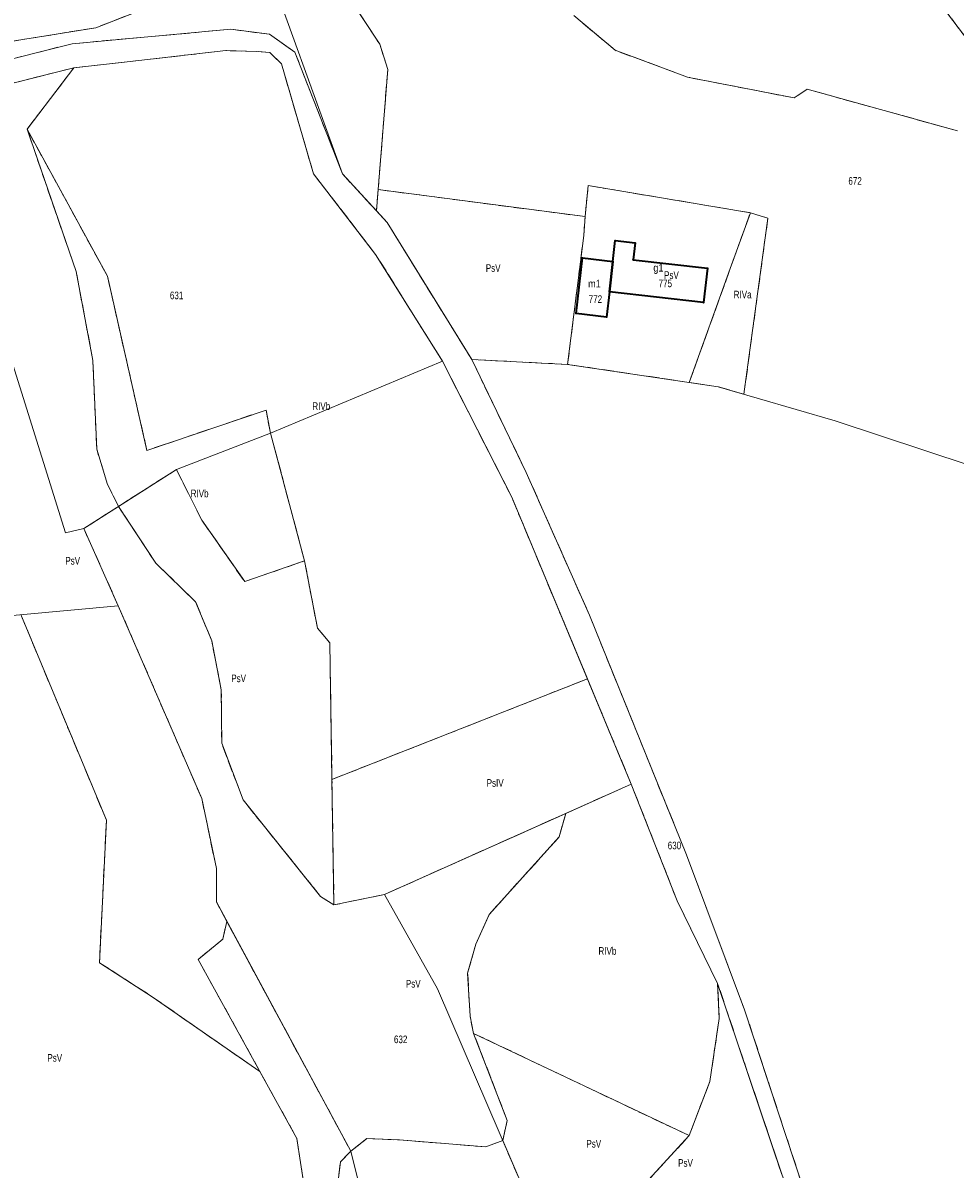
# Model space of a CAD drawing. Header units: metres. Extents: x 7496145 to 7500200, y 5498500 to 5502080.
# Tile 189 of 202: x 7499156 to 7499340, y 5501029 to 5501254. Entities that reach past the tile are written whole.
import ezdxf
from ezdxf.enums import TextEntityAlignment as Align

# ---------------------------------------------------------------- set-up
doc = ezdxf.new("R2010")
doc.units = ezdxf.units.M
doc.header["$MEASUREMENT"] = 0
for name, pattern in [('2.25_0.75', [3, 2.25, -0.75]), ('219-1000', [0]), ('egug-1000', [0])]:
    doc.linetypes.add(name, pattern=pattern)
doc.layers.get('0').update_dxf_attribs({"color": 2, "linetype": 'CONTINUOUS', "lineweight": 5})
for name, color, linetype in [('209-oznaczenie konturu klasyfikacyjnego', 7, 'CONTINUOUS'), ('211-numer działki ewidencyjnej', 7, 'CONTINUOUS'), ('217-kontur klasyfikacyjny', 7, 'CONTINUOUS'), ('218-kontur użytku gruntowego', 7, 'CONTINUOUS'), ('219-działka ewidencyjna', 7, 'CONTINUOUS'), ('312-budynek ewidencyjny', 7, 'CONTINUOUS'), ('312-oznaczenie budynku ewidencyjnego', 7, 'CONTINUOUS'), ('312-oznaczenie budynku ewidencyjnego-Atr117', 7, 'CONTINUOUS'), ('Punkt budynku', 7, 'CONTINUOUS')]:
    doc.layers.add(name, color=color, linetype=linetype)
doc.styles.get("Standard").update_dxf_attribs({"font": 'Working1250', "width": 0.75})

# ---------------------------------------------------------------- blocks, each defined once
blk = doc.blocks.new('PUNKTBUD')
at = {"color": 0}
blk.add_circle((0, 0), 0.09, dxfattribs=at)

msp = doc.modelspace()

# ---------------------------------------------------------------- linework, layer by layer
at = {"layer": '217-kontur klasyfikacyjny', "color": 3, "linetype": '2.25_0.75', "lineweight": 18, "flags": 128}
for points in [[(7499219.75, 5501261.09), (7499226.79, 5501250.26)], [(7499179.42, 5501256.86), (7499170.84, 5501253.52)], [(7499342.73, 5501251.08), (7499338.74, 5501256.32)], [(7499273.21, 5501249.08), (7499265.07, 5501255.91)], [(7499170.84, 5501253.52), (7499150.22, 5501250.19)], [(7499166.16, 5501250.37), (7499197.42, 5501253.22)], [(7499197.42, 5501253.22), (7499205.05, 5501252.23)], [(7499205.05, 5501252.23), (7499207.38, 5501250.59)], [(7499132.08, 5501241.82), (7499166.16, 5501250.37)], [(7499207.38, 5501250.59), (7499210.07, 5501248.7)], [(7499226.79, 5501250.26), (7499228.38, 5501245.29)], [(7499196.47, 5501249.02), (7499177.59, 5501246.88)], [(7499202.59, 5501248.85), (7499196.47, 5501249.02)], [(7499205.1, 5501248.61), (7499202.59, 5501248.85)], [(7499207.41, 5501246.41), (7499205.1, 5501248.61)], [(7499210.07, 5501248.7), (7499219.46, 5501224.7)], [(7499287.49, 5501243.77), (7499273.21, 5501249.08)], [(7499166.52, 5501245.63), (7499131.68, 5501236.87)], [(7499157.27, 5501233.52), (7499166.52, 5501245.63)], [(7499177.59, 5501246.88), (7499166.52, 5501245.63)], [(7499213.75, 5501224.7), (7499207.41, 5501246.41)], [(7499228.38, 5501245.29), (7499226.49, 5501221.63)], [(7499308.51, 5501239.69), (7499287.49, 5501243.77)], [(7499311.05, 5501241.41), (7499308.51, 5501239.69)], [(7499340.68, 5501233.2), (7499311.05, 5501241.41)], [(7499166.95, 5501205.48), (7499157.27, 5501233.52)], [(7499173.1, 5501204.58), (7499157.27, 5501233.52)], [(7499225.98, 5501208.86), (7499213.75, 5501224.7)], [(7499219.46, 5501224.7), (7499226.15, 5501217.43)], [(7499267.27, 5501216.29), (7499267.91, 5501222.41)], [(7499267.91, 5501222.41), (7499299.86, 5501217.07)], [(7499226.49, 5501221.63), (7499226.15, 5501217.43)], [(7499226.49, 5501221.63), (7499267.27, 5501216.29)], [(7499226.15, 5501217.43), (7499228.27, 5501215.12)], [(7499267.02, 5501212.6), (7499267.27, 5501216.29)], [(7499295.9, 5501206.08), (7499299.86, 5501217.07)], [(7499303.32, 5501215.98), (7499298.59, 5501181.3)], [(7499299.86, 5501217.07), (7499303.32, 5501215.98)], [(7499228.27, 5501215.12), (7499244.93, 5501188.13)], [(7499263.84, 5501187.18), (7499267.02, 5501212.6)], [(7499239.17, 5501187.78), (7499225.98, 5501208.86)], [(7499170.26, 5501187.92), (7499166.95, 5501205.48)], [(7499180.9, 5501170.22), (7499173.1, 5501204.58)], [(7499287.81, 5501183.62), (7499295.9, 5501206.08)], [(7499171.01, 5501170.46), (7499170.26, 5501187.92)], [(7499252.83, 5501160.98), (7499239.17, 5501187.78)], [(7499263.84, 5501187.18), (7499244.93, 5501188.13)], [(7499244.93, 5501188.13), (7499255.68, 5501165.84)], [(7499287.81, 5501183.62), (7499263.84, 5501187.18)], [(7499293.54, 5501182.77), (7499287.81, 5501183.62)], [(7499298.59, 5501181.3), (7499293.54, 5501182.77)], [(7499204.38, 5501178.17), (7499180.9, 5501170.22)], [(7499205.26, 5501173.64), (7499204.38, 5501178.17)], [(7499211.98, 5501148.45), (7499205.26, 5501173.64)], [(7499173.15, 5501163.5), (7499171.01, 5501170.46)], [(7499175.29, 5501159.18), (7499186.71, 5501166.45)], [(7499186.71, 5501166.45), (7499191.72, 5501156.48)], [(7499255.68, 5501165.84), (7499268.14, 5501137.76)], [(7499175.29, 5501159.18), (7499173.15, 5501163.5)], [(7499168.45, 5501154.82), (7499175.29, 5501159.18)], [(7499182.64, 5501147.99), (7499175.29, 5501159.18)], [(7499267.74, 5501125.2), (7499252.83, 5501160.98)], [(7499175.26, 5501139.59), (7499168.45, 5501154.82)], [(7499191.72, 5501156.48), (7499200.17, 5501144.36)], [(7499190.5, 5501140.4), (7499182.64, 5501147.99)], [(7499200.17, 5501144.36), (7499211.98, 5501148.45)], [(7499211.98, 5501148.45), (7499214.52, 5501135.2)], [(7499191.72, 5501101.59), (7499175.26, 5501139.59)], [(7499193.68, 5501132.7), (7499190.5, 5501140.4)], [(7499156.06, 5501137.85), (7499172.91, 5501097.33)], [(7499268.14, 5501137.76), (7499287.26, 5501090.52)], [(7499214.52, 5501135.2), (7499216.95, 5501132.33)], [(7499195.57, 5501123.01), (7499193.68, 5501132.7)], [(7499216.95, 5501132.33), (7499217.38, 5501105.37)], [(7499217.38, 5501105.37), (7499267.74, 5501125.2)], [(7499276.38, 5501104.46), (7499267.74, 5501125.2)], [(7499195.64, 5501112.53), (7499195.57, 5501123.01)], [(7499199.85, 5501101.35), (7499195.64, 5501112.53)], [(7499217.77, 5501080.65), (7499217.38, 5501105.37)], [(7499263.49, 5501098.69), (7499276.38, 5501104.46)], [(7499285.43, 5501081.48), (7499276.38, 5501104.46)], [(7499194.59, 5501087.8), (7499191.72, 5501101.59)], [(7499215.15, 5501082.31), (7499199.85, 5501101.35)], [(7499263.49, 5501098.69), (7499227.76, 5501082.71)], [(7499262.14, 5501094.04), (7499263.49, 5501098.69)], [(7499172.91, 5501097.33), (7499171.54, 5501069.25)], [(7499248.39, 5501078.78), (7499262.14, 5501094.04)], [(7499287.26, 5501090.52), (7499298.73, 5501059.97)], [(7499194.59, 5501081.23), (7499194.59, 5501087.8)], [(7499217.77, 5501080.65), (7499215.15, 5501082.31)], [(7499227.76, 5501082.71), (7499217.77, 5501080.65)], [(7499196.66, 5501077.39), (7499194.59, 5501081.23)], [(7499293.41, 5501065.18), (7499285.43, 5501081.48)], [(7499245.71, 5501072.92), (7499248.39, 5501078.78)], [(7499195.84, 5501073.88), (7499196.66, 5501077.39)], [(7499196.66, 5501077.39), (7499221.09, 5501032.11)], [(7499190.98, 5501069.91), (7499195.84, 5501073.88)], [(7499244.12, 5501067.19), (7499245.71, 5501072.92)], [(7499171.54, 5501069.25), (7499181.96, 5501062.54)], [(7499203.18, 5501047.8), (7499190.98, 5501069.91)], [(7499244.61, 5501058.71), (7499244.12, 5501067.19)], [(7499293.72, 5501058.23), (7499293.41, 5501065.18)], [(7499306.08, 5501027.5), (7499293.41, 5501065.18)], [(7499181.96, 5501062.54), (7499203.18, 5501047.8)], [(7499298.73, 5501059.97), (7499310.28, 5501024.83)], [(7499245.3, 5501055.33), (7499244.61, 5501058.71)], [(7499291.86, 5501045.86), (7499293.72, 5501058.23)], [(7499251.94, 5501038.19), (7499245.3, 5501055.33)], [(7499245.3, 5501055.33), (7499287.77, 5501035.17)], [(7499203.18, 5501047.8), (7499210.46, 5501034.62)], [(7499287.77, 5501035.17), (7499291.86, 5501045.86)], [(7499251.03, 5501034.23), (7499251.94, 5501038.19)], [(7499210.46, 5501034.62), (7499211.9, 5501025.17)], [(7499221.09, 5501032.11), (7499224.28, 5501034.6)], [(7499224.28, 5501034.6), (7499230.7, 5501034.33)], [(7499263.16, 5501008.33), (7499287.77, 5501035.17)], [(7499230.7, 5501034.33), (7499247.73, 5501032.95)], [(7499247.73, 5501032.95), (7499251.03, 5501034.23)], [(7499255.39, 5501024.08), (7499251.03, 5501034.23)], [(7499219.05, 5501030.02), (7499221.09, 5501032.11)], [(7499217.99, 5501021.52), (7499219.05, 5501030.02)]]:
    msp.add_lwpolyline(points, dxfattribs=at)
at = {"layer": '218-kontur użytku gruntowego', "color": 3, "linetype": 'egug-1000', "lineweight": 18, "flags": 128}
for points in [[(7499219.75, 5501261.09), (7499226.79, 5501250.26)], [(7499170.84, 5501253.52), (7499179.42, 5501256.86)], [(7499338.74, 5501256.32), (7499342.73, 5501251.08)], [(7499273.21, 5501249.08), (7499265.07, 5501255.91)], [(7499150.22, 5501250.19), (7499170.84, 5501253.52)], [(7499166.16, 5501250.37), (7499197.42, 5501253.22)], [(7499197.42, 5501253.22), (7499205.05, 5501252.23)], [(7499205.05, 5501252.23), (7499210.07, 5501248.7)], [(7499132.08, 5501241.82), (7499166.16, 5501250.37)], [(7499226.79, 5501250.26), (7499228.38, 5501245.29)], [(7499196.47, 5501249.02), (7499177.59, 5501246.88)], [(7499202.59, 5501248.85), (7499196.47, 5501249.02)], [(7499205.1, 5501248.61), (7499202.59, 5501248.85)], [(7499207.41, 5501246.41), (7499205.1, 5501248.61)], [(7499210.07, 5501248.7), (7499219.46, 5501224.7)], [(7499287.49, 5501243.77), (7499273.21, 5501249.08)], [(7499166.52, 5501245.63), (7499131.68, 5501236.87)], [(7499166.52, 5501245.63), (7499157.27, 5501233.52)], [(7499177.59, 5501246.88), (7499166.52, 5501245.63)], [(7499213.75, 5501224.7), (7499207.41, 5501246.41)], [(7499228.38, 5501245.29), (7499226.49, 5501221.63)], [(7499308.51, 5501239.69), (7499287.49, 5501243.77)], [(7499311.05, 5501241.41), (7499308.51, 5501239.69)], [(7499340.68, 5501233.2), (7499311.05, 5501241.41)], [(7499157.27, 5501233.52), (7499173.1, 5501204.58)], [(7499157.27, 5501233.52), (7499166.95, 5501205.48)], [(7499225.98, 5501208.86), (7499213.75, 5501224.7)], [(7499219.46, 5501224.7), (7499226.15, 5501217.43)], [(7499267.91, 5501222.41), (7499267.27, 5501216.29)], [(7499299.86, 5501217.07), (7499267.91, 5501222.41)], [(7499226.49, 5501221.63), (7499226.15, 5501217.43)], [(7499226.49, 5501221.63), (7499267.27, 5501216.29)], [(7499226.15, 5501217.43), (7499228.27, 5501215.12)], [(7499267.27, 5501216.29), (7499267.02, 5501212.6)], [(7499299.86, 5501217.07), (7499295.9, 5501206.08)], [(7499298.59, 5501181.3), (7499303.32, 5501215.98)], [(7499303.32, 5501215.98), (7499299.86, 5501217.07)], [(7499228.27, 5501215.12), (7499244.93, 5501188.13)], [(7499267.02, 5501212.6), (7499263.84, 5501187.18)], [(7499239.17, 5501187.78), (7499225.98, 5501208.86)], [(7499166.95, 5501205.48), (7499170.26, 5501187.92)], [(7499173.1, 5501204.58), (7499180.9, 5501170.22)], [(7499295.9, 5501206.08), (7499287.81, 5501183.62)], [(7499170.26, 5501187.92), (7499171.01, 5501170.46)], [(7499252.83, 5501160.98), (7499239.17, 5501187.78)], [(7499263.84, 5501187.18), (7499244.93, 5501188.13)], [(7499244.93, 5501188.13), (7499255.68, 5501165.84)], [(7499263.84, 5501187.18), (7499287.81, 5501183.62)], [(7499287.81, 5501183.62), (7499293.54, 5501182.77)], [(7499293.54, 5501182.77), (7499298.59, 5501181.3)], [(7499180.9, 5501170.22), (7499204.38, 5501178.17)], [(7499204.38, 5501178.17), (7499205.26, 5501173.64)], [(7499205.26, 5501173.64), (7499211.98, 5501148.45)], [(7499171.01, 5501170.46), (7499173.15, 5501163.5)], [(7499186.71, 5501166.45), (7499175.29, 5501159.18)], [(7499191.72, 5501156.48), (7499186.71, 5501166.45)], [(7499255.68, 5501165.84), (7499268.14, 5501137.76)], [(7499173.15, 5501163.5), (7499175.29, 5501159.18)], [(7499175.29, 5501159.18), (7499168.45, 5501154.82)], [(7499175.29, 5501159.18), (7499182.64, 5501147.99)], [(7499267.74, 5501125.2), (7499252.83, 5501160.98)], [(7499168.45, 5501154.82), (7499175.26, 5501139.59)], [(7499200.17, 5501144.36), (7499191.72, 5501156.48)], [(7499182.64, 5501147.99), (7499190.5, 5501140.4)], [(7499211.98, 5501148.45), (7499200.17, 5501144.36)], [(7499214.52, 5501135.2), (7499211.98, 5501148.45)], [(7499175.26, 5501139.59), (7499191.72, 5501101.59)], [(7499190.5, 5501140.4), (7499193.68, 5501132.7)], [(7499156.06, 5501137.85), (7499172.91, 5501097.33)], [(7499268.14, 5501137.76), (7499287.26, 5501090.52)], [(7499216.95, 5501132.33), (7499214.52, 5501135.2)], [(7499193.68, 5501132.7), (7499195.57, 5501123.01)], [(7499217.38, 5501105.37), (7499216.95, 5501132.33)], [(7499267.74, 5501125.2), (7499217.38, 5501105.37)], [(7499276.38, 5501104.46), (7499267.74, 5501125.2)], [(7499195.57, 5501123.01), (7499195.64, 5501112.53)], [(7499195.64, 5501112.53), (7499199.85, 5501101.35)], [(7499217.38, 5501105.37), (7499217.77, 5501080.65)], [(7499276.38, 5501104.46), (7499263.49, 5501098.69)], [(7499285.43, 5501081.48), (7499276.38, 5501104.46)], [(7499191.72, 5501101.59), (7499194.59, 5501087.8)], [(7499199.85, 5501101.35), (7499215.15, 5501082.31)], [(7499227.76, 5501082.71), (7499263.49, 5501098.69)], [(7499263.49, 5501098.69), (7499262.14, 5501094.04)], [(7499172.91, 5501097.33), (7499171.54, 5501069.25)], [(7499262.14, 5501094.04), (7499248.39, 5501078.78)], [(7499287.26, 5501090.52), (7499298.73, 5501059.97)], [(7499194.59, 5501087.8), (7499194.59, 5501081.23)], [(7499215.15, 5501082.31), (7499217.77, 5501080.65)], [(7499217.77, 5501080.65), (7499227.76, 5501082.71)], [(7499194.59, 5501081.23), (7499196.66, 5501077.39)], [(7499293.41, 5501065.18), (7499285.43, 5501081.48)], [(7499248.39, 5501078.78), (7499245.71, 5501072.92)], [(7499196.66, 5501077.39), (7499195.84, 5501073.88)], [(7499221.09, 5501032.11), (7499196.66, 5501077.39)], [(7499195.84, 5501073.88), (7499190.98, 5501069.91)], [(7499245.71, 5501072.92), (7499244.12, 5501067.19)], [(7499171.54, 5501069.25), (7499181.96, 5501062.54)], [(7499190.98, 5501069.91), (7499203.18, 5501047.8)], [(7499244.12, 5501067.19), (7499244.61, 5501058.71)], [(7499306.08, 5501027.5), (7499293.41, 5501065.18)], [(7499293.41, 5501065.18), (7499293.72, 5501058.23)], [(7499181.96, 5501062.54), (7499203.18, 5501047.8)], [(7499298.73, 5501059.97), (7499310.28, 5501024.83)], [(7499244.61, 5501058.71), (7499245.3, 5501055.33)], [(7499293.72, 5501058.23), (7499291.86, 5501045.86)], [(7499245.3, 5501055.33), (7499287.77, 5501035.17)], [(7499245.3, 5501055.33), (7499251.94, 5501038.19)], [(7499203.18, 5501047.8), (7499210.46, 5501034.62)], [(7499291.86, 5501045.86), (7499287.77, 5501035.17)], [(7499251.94, 5501038.19), (7499251.03, 5501034.23)], [(7499210.46, 5501034.62), (7499211.9, 5501025.17)], [(7499224.28, 5501034.6), (7499221.09, 5501032.11)], [(7499230.7, 5501034.33), (7499224.28, 5501034.6)], [(7499287.77, 5501035.17), (7499263.16, 5501008.33)], [(7499247.73, 5501032.95), (7499230.7, 5501034.33)], [(7499251.03, 5501034.23), (7499247.73, 5501032.95)], [(7499251.03, 5501034.23), (7499255.39, 5501024.08)], [(7499221.09, 5501032.11), (7499219.05, 5501030.02)], [(7499219.05, 5501030.02), (7499217.99, 5501021.52)]]:
    msp.add_lwpolyline(points, dxfattribs=at)
at = {"layer": '219-działka ewidencyjna', "color": 3, "linetype": '219-1000', "lineweight": 18, "flags": 128}
for points in [[(7499219.46, 5501224.7), (7499202.93, 5501270.4)], [(7499170.84, 5501253.52), (7499179.42, 5501256.86)], [(7499342.73, 5501251.08), (7499338.74, 5501256.32)], [(7499150.22, 5501250.19), (7499170.84, 5501253.52)], [(7499166.16, 5501250.37), (7499197.42, 5501253.22)], [(7499197.42, 5501253.22), (7499205.05, 5501252.23)], [(7499205.05, 5501252.23), (7499210.07, 5501248.7)], [(7499166.16, 5501250.37), (7499132.08, 5501241.82)], [(7499177.59, 5501246.88), (7499196.47, 5501249.02)], [(7499196.47, 5501249.02), (7499202.59, 5501248.85)], [(7499202.59, 5501248.85), (7499205.1, 5501248.61)], [(7499207.41, 5501246.41), (7499205.1, 5501248.61)], [(7499210.07, 5501248.7), (7499219.46, 5501224.7)], [(7499131.68, 5501236.87), (7499166.52, 5501245.63)], [(7499166.52, 5501245.63), (7499177.59, 5501246.88)], [(7499207.41, 5501246.41), (7499213.75, 5501224.7)], [(7499213.75, 5501224.7), (7499225.98, 5501208.86)], [(7499219.46, 5501224.7), (7499228.27, 5501215.12)], [(7499228.27, 5501215.12), (7499244.93, 5501188.13)], [(7499225.98, 5501208.86), (7499239.17, 5501187.78)], [(7499151.13, 5501197.66), (7499164.87, 5501154.01)], [(7499205.26, 5501173.64), (7499239.17, 5501187.78)], [(7499252.83, 5501160.98), (7499239.17, 5501187.78)], [(7499244.93, 5501188.13), (7499263.84, 5501187.18)], [(7499244.93, 5501188.13), (7499255.68, 5501165.84)], [(7499263.84, 5501187.18), (7499293.54, 5501182.77)], [(7499293.54, 5501182.77), (7499316.56, 5501176.05)], [(7499316.56, 5501176.05), (7499387.28, 5501152.65)], [(7499186.71, 5501166.45), (7499205.26, 5501173.64)], [(7499168.45, 5501154.82), (7499186.71, 5501166.45)], [(7499268.14, 5501137.76), (7499255.68, 5501165.84)], [(7499252.83, 5501160.98), (7499276.38, 5501104.46)], [(7499164.87, 5501154.01), (7499168.45, 5501154.82)], [(7499175.26, 5501139.59), (7499168.45, 5501154.82)], [(7499175.26, 5501139.59), (7499136.37, 5501136.07)], [(7499175.26, 5501139.59), (7499191.72, 5501101.59)], [(7499268.14, 5501137.76), (7499287.26, 5501090.52)], [(7499227.76, 5501082.71), (7499276.38, 5501104.46)], [(7499276.38, 5501104.46), (7499285.43, 5501081.48)], [(7499191.72, 5501101.59), (7499194.59, 5501087.8)], [(7499287.26, 5501090.52), (7499298.73, 5501059.97)], [(7499194.59, 5501081.23), (7499194.59, 5501087.8)], [(7499227.76, 5501082.71), (7499238.21, 5501064.09)], [(7499194.59, 5501081.23), (7499221.09, 5501032.11)], [(7499285.43, 5501081.48), (7499293.41, 5501065.18)], [(7499238.21, 5501064.09), (7499255.39, 5501024.08)], [(7499310.44, 5501014.55), (7499293.41, 5501065.18)], [(7499298.73, 5501059.97), (7499310.28, 5501024.83)], [(7499221.09, 5501032.11), (7499229.21, 5500999.51)]]:
    msp.add_lwpolyline(points, dxfattribs=at)
at = {"layer": '312-budynek ewidencyjny', "color": 7, "linetype": 'Continuous', "lineweight": 35, "flags": 128}
for points in [[(7499272.75, 5501207.47), (7499273.22, 5501211.56)], [(7499273.22, 5501211.56), (7499277.16, 5501211.1)], [(7499277.16, 5501211.1), (7499276.78, 5501207.81)], [(7499265.49, 5501197.2), (7499266.74, 5501208.16)], [(7499266.74, 5501208.16), (7499272.75, 5501207.47)], [(7499272.75, 5501207.47), (7499272.06, 5501201.48)], [(7499272.06, 5501201.48), (7499272.75, 5501207.47)], [(7499276.78, 5501207.81), (7499291.4, 5501206.14)], [(7499291.4, 5501206.14), (7499290.62, 5501199.35)], [(7499272.06, 5501201.48), (7499271.49, 5501196.51)], [(7499290.62, 5501199.35), (7499272.06, 5501201.48)], [(7499271.49, 5501196.51), (7499265.49, 5501197.2)]]:
    msp.add_lwpolyline(points, dxfattribs=at)

# ---------------------------------------------------------------- block references
at = {"layer": 'Punkt budynku', "color": 5, "linetype": 'Continuous', "lineweight": 13}
for p in [(7499273.22, 5501211.56), (7499277.16, 5501211.1), (7499266.74, 5501208.16), (7499272.75, 5501207.47), (7499276.78, 5501207.81), (7499291.4, 5501206.14), (7499272.06, 5501201.48), (7499265.49, 5501197.2), (7499290.62, 5501199.35), (7499271.49, 5501196.51)]:
    msp.add_blockref('PUNKTBUD', p, dxfattribs=at)

# ---------------------------------------------------------------- texts
at = {"layer": '209-oznaczenie konturu klasyfikacyjnego', "color": 3, "linetype": 'Continuous', "lineweight": 18, "width": 0.79}
for s, p in [('PsV', (7499247.71, 5501205.41)), ('PsV', (7499282.85, 5501204.02)), ('RIVa', (7499296.57, 5501200.19)), ('RIVb', (7499213.51, 5501178.2)), ('RIVb', (7499189.53, 5501160.99)), ('PsV', (7499164.82, 5501147.72)), ('PsV', (7499197.53, 5501124.55)), ('PsIV', (7499247.88, 5501103.93)), ('RIVb', (7499269.92, 5501070.82)), ('PsV', (7499231.95, 5501064.36)), ('PsV', (7499161.28, 5501049.75)), ('PsV', (7499267.54, 5501032.83)), ('PsV', (7499285.62, 5501029.04))]:
    msp.add_text(s, height=1.5, dxfattribs=at).set_placement(p)
at = {"layer": '211-numer działki ewidencyjnej', "color": 3, "linetype": 'Continuous', "lineweight": 18, "width": 0.79}
for s, p in [('672', (7499319.18, 5501224.08)), ('631', (7499185.43, 5501201.52)), ('630', (7499283.57, 5501093.11)), ('632', (7499229.6, 5501054.9))]:
    msp.add_text(s, height=1.5, dxfattribs=at).set_placement(p, align=Align.TOP_LEFT)
at = {"layer": '312-oznaczenie budynku ewidencyjnego', "color": 7, "linetype": 'Continuous', "lineweight": 18, "width": 0.79}
for s, p in [('775', (7499281.77, 5501203.89)), ('772', (7499267.99, 5501200.79))]:
    msp.add_text(s, height=1.5, dxfattribs=at).set_placement(p, align=Align.TOP_LEFT)
at = {"layer": '312-oznaczenie budynku ewidencyjnego-Atr117', "color": 7, "width": 0.9}
for s, p in [('g1', (7499281.73, 5501205.46)), ('m1', (7499269.12, 5501202.34))]:
    msp.add_text(s, height=1.5, dxfattribs=at).set_placement(p, align=Align.CENTER)

doc.saveas('drawing.dxf')
